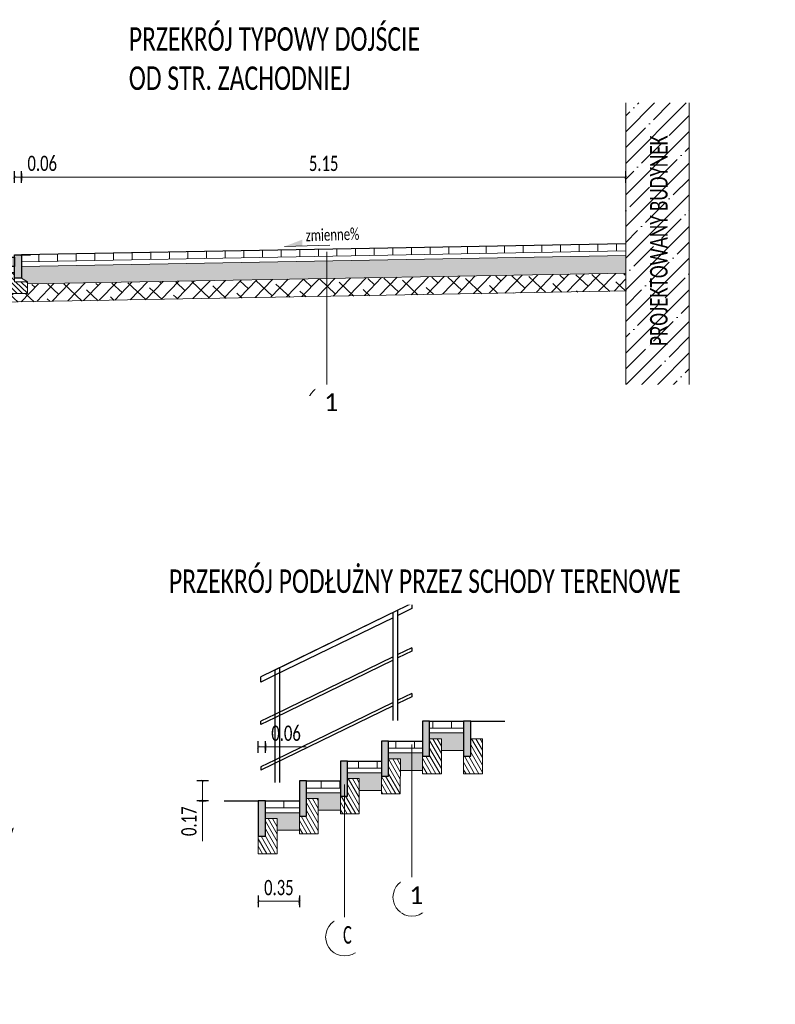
# Model space of a CAD drawing. Header units: metres. Extents: x 895653 to 4651324, y -577725 to 5338768.
# Tile 5 of 5: x 4651311.39 to 4651317.83, y 5338758.58 to 5338766.96. Entities that reach past the tile are written whole.
import ezdxf
from ezdxf.lldxf.tags import DXFTag

# ---------------------------------------------------------------- set-up
doc = ezdxf.new("R2010")
doc.units = ezdxf.units.M
for name, color, linetype, lineweight in [('!0016_GM_DR_WYMIARY', 7, 'Continuous', 30), ('!009_GM_DR_OBRZEŻA', 7, 'Continuous', 15), ('00_DR_WYMIAR', 101, 'Continuous', 15), ('00_DR_WYPEŁNIENIA_INNE', 151, 'Continuous', 5), ('C-DROGI-PRZEKROJE', 7, 'Continuous', 13), ('D_wymiar', 101, 'Continuous', 30), ('Warstwa 1', 7, 'Continuous', 0)]:
    doc.layers.add(name, color=color, linetype=linetype, lineweight=lineweight)
doc.layers.add('00_GM_DR_PRZEKROJE_RYS', color=7, linetype='Continuous')
doc.styles.add('D50_OPISY_DROGI', font='calibril.ttf', dxfattribs={"width": 0.7, "height": 0.13})
tags = doc.linetypes.add('DASH', pattern=[15, 10, -5]).pattern_tags.tags
tags[6:7] = [DXFTag(74, 4), DXFTag(75, 0), DXFTag(340, '0'), DXFTag(46, 0.0), DXFTag(50, 0.0), DXFTag(44, 0.0), DXFTag(45, 0.0)]
tags[4:5] = [DXFTag(74, 4), DXFTag(75, 0), DXFTag(340, '0'), DXFTag(46, 0.0), DXFTag(50, 0.0), DXFTag(44, 0.0), DXFTag(45, 0.0)]
doc.dimstyles.new('DROGI_50', dxfattribs={"dimtxt": 0.13, "dimasz": 0.003, "dimexe": 0.05, "dimexo": 0.01, "dimgap": 0.05, "dimtad": 1, "dimzin": 1, "dimdsep": 46, "dimtxsty": 'D50_OPISY_DROGI', "dimblk": 'znak1', "dimcen": 2.5, "dimclrd": 256, "dimclrt": 256, "dimadec": 0, "dimazin": 0, "dimtfac": 1, "dimtmove": 0, "dimatfit": 3, "dimfxl": 0.05, "dimfxlon": 1, "dimlwd": 13, "dimarcsym": 0})

# ---------------------------------------------------------------- blocks, each defined once
blk = doc.blocks.new('obrzezezkor')
at = {"layer": '!0016_GM_DR_WYMIARY', "linetype": 'Continuous', "lineweight": 30, "transparency": 33554528}
h = blk.add_hatch(color=252, dxfattribs=at)
h.dxf.hatch_style = 1
h.paths.add_polyline_path([(0, -0.1900000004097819), (0.05999999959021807, -0.1900000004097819), (0.05999999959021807, 0.009999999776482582), (0.009999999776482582, 0.009999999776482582), (0, 0)])
h = blk.add_hatch(color=252, dxfattribs=at)
h.dxf.hatch_style = 1
h.paths.add_polyline_path([(0.05999999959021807, -0.08999999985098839), (0.05999999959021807, -0.009999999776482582), (0.08999999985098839, -0.009999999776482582, 0.3157894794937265), (0.2799999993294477, -0.009999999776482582), (0.3099999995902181, -0.009999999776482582), (0.3099999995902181, -0.08999999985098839)])
at = {"layer": '!0016_GM_DR_WYMIARY', "linetype": 'Continuous', "lineweight": 18, "transparency": 33554687}
h = blk.add_hatch(dxfattribs=at)
h.set_pattern_fill('ANSI31', color=256, scale=0.01)
h.set_pattern_definition([(45, (-0.04999999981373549, -0.3200000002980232), (-0.02245064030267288, 0.02245064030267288), [])])
h.paths.add_polyline_path([(0.3099999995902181, -0.1399999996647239), (0.3099999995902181, -0.3200000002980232), (-0.04999999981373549, -0.3200000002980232), (-0.04999999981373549, -0.2200000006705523), (0.05999999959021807, -0.2200000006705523), (0.05999999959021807, -0.1900000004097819), (0.05999999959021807, -0.1399999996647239)])
at = {"layer": '!0016_GM_DR_WYMIARY', "linetype": 'Continuous', "lineweight": 30}
blk.add_line((0.05999999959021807, -0.08999999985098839), (0.3099999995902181, -0.08999999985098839), dxfattribs=at)
blk.add_lwpolyline([(0.08999999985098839, -0.009999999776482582), (0.05999999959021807, -0.009999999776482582), (0.05999999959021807, -0.08999999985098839), (0.3099999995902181, -0.08999999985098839), (0.3099999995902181, -0.009999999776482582), (0.2799999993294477, -0.009999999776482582)], dxfattribs=at)
blk.add_arc((0.1849999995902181, 0.1254166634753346), 0.1654166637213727, 234.9488626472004, 305.0511373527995, dxfattribs=at)
at = {"layer": '!009_GM_DR_OBRZEŻA', "linetype": 'Continuous', "lineweight": 18}
for p, q in [((0.05999999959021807, -0.09000000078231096), (0.159999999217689, -0.09000000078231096)), ((0.05999999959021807, -0.1399999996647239), (0.3099999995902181, -0.1399999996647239)), ((0.3099999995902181, -0.08999999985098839), (0.3099999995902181, -0.3200000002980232)), ((-0.04999999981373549, -0.2200000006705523), (0, -0.1900000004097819)), ((-0.04999999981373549, -0.2200000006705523), (-0.04999999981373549, -0.3200000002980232)), ((-0.04999999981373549, -0.2200000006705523), (0.05999999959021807, -0.2200000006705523)), ((0.05999999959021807, -0.1900000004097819), (0.05999999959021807, -0.2200000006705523)), ((-0.04999999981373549, -0.3200000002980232), (0.3099999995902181, -0.3200000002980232))]:
    blk.add_line(p, q, dxfattribs=at)
at = {"layer": '!009_GM_DR_OBRZEŻA', "linetype": 'Continuous', "lineweight": 30}
blk.add_lwpolyline([(0, -0.1900000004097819), (0.05999999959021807, -0.1900000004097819), (0.05999999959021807, 0.009999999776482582), (0.009999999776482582, 0.009999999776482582), (0, 0)], close=True, dxfattribs=at)
blk = doc.blocks.new('znak1')
at = {"layer": 'D_wymiar', "color": 7, "const_width": 1, "flags": 128}
blk.add_lwpolyline([(3.535533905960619, 3.535533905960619), (-3.535533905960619, -3.535533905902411)], dxfattribs=at)
at = {"layer": 'D_wymiar', "color": 7, "flags": 128}
blk.add_lwpolyline([(0, -9.999999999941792), (0, 10)], dxfattribs=at)
blk = doc.blocks.new('*D61')
at = {"layer": '!0016_GM_DR_WYMIARY', "color": 0, "linetype": 'Continuous', "lineweight": -2}
for p, q in [((4651311.404615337, 5338765.573282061), (4651311.404615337, 5338765.673282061)), ((4651316.554615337, 5338765.573282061), (4651316.554615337, 5338765.673282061))]:
    blk.add_line(p, q, dxfattribs=at)
at = {"layer": '!0016_GM_DR_WYMIARY', "linetype": 'Continuous', "lineweight": 13}
blk.add_line((4651311.407615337, 5338765.623282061), (4651316.551615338, 5338765.623282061), dxfattribs=at)
at = {"layer": '!0016_GM_DR_WYMIARY', "linetype": 'Continuous', "lineweight": 13, "xscale": 0.003, "yscale": 0.003, "zscale": 0.003, "rotation": 180}
blk.add_blockref('znak1', (4651311.404615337, 5338765.623282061), dxfattribs=at)
at = {"layer": '!0016_GM_DR_WYMIARY', "linetype": 'Continuous', "lineweight": 13, "xscale": 0.003, "yscale": 0.003, "zscale": 0.003}
blk.add_blockref('znak1', (4651316.554615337, 5338765.623282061), dxfattribs=at)
at = {"layer": '!0016_GM_DR_WYMIARY', "linetype": 'Continuous', "lineweight": 18, "insert": (4651313.979615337, 5338765.73923206), "char_height": 0.13, "attachment_point": 5, "style": 'D50_OPISY_DROGI'}
blk.add_mtext('5.15', dxfattribs=at)
blk = doc.blocks.new('*D62')
at = {"layer": '!0016_GM_DR_WYMIARY', "color": 0, "linetype": 'Continuous', "lineweight": -2}
for p, q in [((4651311.344615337, 5338765.573282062), (4651311.344615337, 5338765.673282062)), ((4651311.404615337, 5338765.573282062), (4651311.404615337, 5338765.673282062))]:
    blk.add_line(p, q, dxfattribs=at)
at = {"layer": '!0016_GM_DR_WYMIARY', "linetype": 'Continuous', "lineweight": 13}
for p, q in [((4651311.341615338, 5338765.623282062), (4651311.338615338, 5338765.623282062)), ((4651311.344615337, 5338765.623282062), (4651311.404615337, 5338765.623282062)), ((4651311.407615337, 5338765.623282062), (4651311.751695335, 5338765.623282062))]:
    blk.add_line(p, q, dxfattribs=at)
at = {"layer": '!0016_GM_DR_WYMIARY', "linetype": 'Continuous', "lineweight": 13, "xscale": 0.003, "yscale": 0.003, "zscale": 0.003}
blk.add_blockref('znak1', (4651311.344615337, 5338765.623282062), dxfattribs=at)
at = {"layer": '!0016_GM_DR_WYMIARY', "linetype": 'Continuous', "lineweight": 13, "xscale": 0.003, "yscale": 0.003, "zscale": 0.003, "rotation": 180}
blk.add_blockref('znak1', (4651311.404615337, 5338765.623282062), dxfattribs=at)
at = {"layer": '!0016_GM_DR_WYMIARY', "linetype": 'Continuous', "lineweight": 18, "insert": (4651311.581155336, 5338765.739682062), "char_height": 0.13, "attachment_point": 5, "style": 'D50_OPISY_DROGI'}
blk.add_mtext('0.06', dxfattribs=at)
blk = doc.blocks.new('*D72')
at = {"layer": '!0016_GM_DR_WYMIARY', "color": 0, "linetype": 'Continuous', "lineweight": -2}
for p, q in [((4651315.351705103, 5338759.504263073), (4651315.351705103, 5338759.404263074)), ((4651315.701705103, 5338759.504263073), (4651315.701705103, 5338759.404263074))]:
    blk.add_line(p, q, dxfattribs=at)
at = {"layer": '!0016_GM_DR_WYMIARY', "linetype": 'Continuous', "lineweight": 13}
blk.add_line((4651315.698705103, 5338759.454263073), (4651315.354705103, 5338759.454263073), dxfattribs=at)
at = {"layer": '!0016_GM_DR_WYMIARY', "linetype": 'Continuous', "lineweight": 13, "xscale": 0.003, "yscale": 0.003, "zscale": 0.003, "rotation": 180}
blk.add_blockref('znak1', (4651315.351705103, 5338759.454263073), dxfattribs=at)
at = {"layer": '!0016_GM_DR_WYMIARY', "linetype": 'Continuous', "lineweight": 13, "xscale": 0.003, "yscale": 0.003, "zscale": 0.003}
blk.add_blockref('znak1', (4651315.701705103, 5338759.454263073), dxfattribs=at)
at = {"layer": '!0016_GM_DR_WYMIARY', "linetype": 'Continuous', "lineweight": 18, "insert": (4651315.526705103, 5338759.570663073), "char_height": 0.13, "attachment_point": 5, "style": 'D50_OPISY_DROGI'}
blk.add_mtext('0.35', dxfattribs=at)
blk = doc.blocks.new('*D73')
at = {"layer": '!0016_GM_DR_WYMIARY', "color": 0, "linetype": 'Continuous', "lineweight": -2}
for p, q in [((4651314.927317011, 5338760.479395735), (4651314.827317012, 5338760.479395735)), ((4651314.927317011, 5338760.309395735), (4651314.827317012, 5338760.309395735))]:
    blk.add_line(p, q, dxfattribs=at)
at = {"layer": '!0016_GM_DR_WYMIARY', "linetype": 'Continuous', "lineweight": 13}
for p, q in [((4651314.877317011, 5338760.476395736), (4651314.877317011, 5338760.312395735)), ((4651314.877317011, 5338760.309395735), (4651314.877317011, 5338759.966085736))]:
    blk.add_line(p, q, dxfattribs=at)
at = {"layer": '!0016_GM_DR_WYMIARY', "linetype": 'Continuous', "lineweight": 13, "xscale": 0.003, "yscale": 0.003, "zscale": 0.003}
for p, rotation in [((4651314.877317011, 5338760.479395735), 90), ((4651314.877317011, 5338760.309395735), 270)]:
    blk.add_blockref('znak1', p, dxfattribs=dict(at, rotation=rotation))
at = {"layer": '!0016_GM_DR_WYMIARY', "linetype": 'Continuous', "lineweight": 18, "insert": (4651314.760917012, 5338760.136240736), "char_height": 0.13, "attachment_point": 5, "rotation": 90, "style": 'D50_OPISY_DROGI'}
blk.add_mtext('0.17', dxfattribs=at)
blk = doc.blocks.new('*D74')
at = {"layer": '!0016_GM_DR_WYMIARY', "color": 0, "linetype": 'Continuous', "lineweight": -2}
for p, q in [((4651315.351705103, 5338760.719008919), (4651315.351705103, 5338760.819008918)), ((4651315.411705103, 5338760.719008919), (4651315.411705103, 5338760.819008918))]:
    blk.add_line(p, q, dxfattribs=at)
at = {"layer": '!0016_GM_DR_WYMIARY', "linetype": 'Continuous', "lineweight": 13}
for p, q in [((4651315.348705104, 5338760.769008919), (4651315.345705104, 5338760.769008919)), ((4651315.351705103, 5338760.769008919), (4651315.411705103, 5338760.769008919)), ((4651315.414705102, 5338760.769008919), (4651315.758785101, 5338760.769008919))]:
    blk.add_line(p, q, dxfattribs=at)
at = {"layer": '!0016_GM_DR_WYMIARY', "linetype": 'Continuous', "lineweight": 13, "xscale": 0.003, "yscale": 0.003, "zscale": 0.003}
blk.add_blockref('znak1', (4651315.351705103, 5338760.769008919), dxfattribs=at)
at = {"layer": '!0016_GM_DR_WYMIARY', "linetype": 'Continuous', "lineweight": 13, "xscale": 0.003, "yscale": 0.003, "zscale": 0.003, "rotation": 180}
blk.add_blockref('znak1', (4651315.411705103, 5338760.769008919), dxfattribs=at)
at = {"layer": '!0016_GM_DR_WYMIARY', "linetype": 'Continuous', "lineweight": 18, "insert": (4651315.588245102, 5338760.885408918), "char_height": 0.13, "attachment_point": 5, "style": 'D50_OPISY_DROGI'}
blk.add_mtext('0.06', dxfattribs=at)

msp = doc.modelspace()

# ---------------------------------------------------------------- hatches: boundary and pattern name
at = {"layer": '!0016_GM_DR_WYMIARY', "linetype": 'Continuous', "lineweight": 15, "transparency": 33554648}
h = msp.add_hatch(dxfattribs=at)
h.set_pattern_fill('ANSI35', color=252, scale=0.03)
h.set_pattern_definition([(45, (4651316.554615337, 5338763.854617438), (-0.1347038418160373, 0.1347038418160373), []), (45, (4651316.689319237, 5338763.854617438), (-0.1347038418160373, 0.1347038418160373), [0.238125, -0.04762499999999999, 0, -0.04762499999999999])])
h.paths.add_polyline_path([(4651316.554615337, 5338764.654552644), (4651316.554615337, 5338763.854617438), (4651317.094615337, 5338763.854617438), (4651317.094615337, 5338766.254617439), (4651316.554615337, 5338766.254617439)])
at = {"layer": '!0016_GM_DR_WYMIARY', "linetype": 'Continuous', "lineweight": 18, "transparency": 33554528}
h = msp.add_hatch(dxfattribs=at)
h.set_pattern_fill('ANSI31', color=252, scale=0.05, angle=45)
h.set_pattern_definition([(90, (4651311.394615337, 5338764.901907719), (-0.15875, 9.720633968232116e-18), [])])
h.paths.add_polyline_path([(4651311.394615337, 5338764.961917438), (4651311.482470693, 5338764.961917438), (4651311.482445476, 5338764.963318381), (4651316.554615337, 5338765.054617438), (4651316.554615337, 5338764.99460772), (4651311.404615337, 5338764.901907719), (4651311.404615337, 5338764.951917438)])
at = {"layer": '!0016_GM_DR_WYMIARY', "linetype": 'Continuous', "lineweight": 18, "transparency": 33554595}
h = msp.add_hatch(color=252, dxfattribs=at)
h.dxf.hatch_style = 1
h.paths.add_polyline_path([(4651314.822753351, 5338760.689395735), (4651314.882753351, 5338760.689395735), (4651314.882753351, 5338760.989395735), (4651314.822753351, 5338760.989395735)])
h.paths.add_polyline_path([(4651314.472753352, 5338760.519395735), (4651314.532753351, 5338760.519395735), (4651314.532753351, 5338760.819395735), (4651314.472753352, 5338760.819395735)])
h.paths.add_polyline_path([(4651313.772753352, 5338760.179395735), (4651313.832753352, 5338760.179395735), (4651313.832753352, 5338760.479395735), (4651313.772753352, 5338760.479395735)])
h.paths.add_polyline_path([(4651313.422753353, 5338760.009395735), (4651313.482753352, 5338760.009395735), (4651313.482753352, 5338760.309395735), (4651313.422753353, 5338760.309395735)])
h.paths.add_polyline_path([(4651315.172753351, 5338760.689395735), (4651315.23275335, 5338760.689395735), (4651315.23275335, 5338760.989395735), (4651315.172753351, 5338760.989395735)])
h.paths.add_polyline_path([(4651314.122753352, 5338760.349395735), (4651314.182753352, 5338760.349395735), (4651314.182753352, 5338760.649395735), (4651314.122753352, 5338760.649395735)])
at = {"layer": '!0016_GM_DR_WYMIARY', "linetype": 'Continuous', "lineweight": 18, "transparency": 33554528}
h = msp.add_hatch(dxfattribs=at)
h.set_pattern_fill('ANSI31', color=252, scale=0.05, angle=45)
h.set_pattern_definition([(90, (4651313.482753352, 5338760.249395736), (-0.15875, 9.720633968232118e-18), [])])
h.paths.add_polyline_path([(4651314.532753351, 5338760.759395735), (4651314.532753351, 5338760.819395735), (4651314.822753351, 5338760.819395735), (4651314.822753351, 5338760.759395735)])
h.paths.add_polyline_path([(4651314.882753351, 5338760.929395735), (4651314.882753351, 5338760.989395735), (4651315.172753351, 5338760.989395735), (4651315.172753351, 5338760.929395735)])
h.paths.add_polyline_path([(4651314.182753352, 5338760.589395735), (4651314.182753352, 5338760.649395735), (4651314.472753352, 5338760.649395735), (4651314.472753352, 5338760.589395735)])
h.paths.add_polyline_path([(4651313.832753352, 5338760.419395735), (4651313.832753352, 5338760.479395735), (4651314.122753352, 5338760.479395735), (4651314.122753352, 5338760.419395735)])
h.paths.add_polyline_path([(4651313.482753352, 5338760.249395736), (4651313.482753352, 5338760.309395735), (4651313.772753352, 5338760.309395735), (4651313.772753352, 5338760.249395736)])
at = {"layer": '!0016_GM_DR_WYMIARY', "linetype": 'Continuous', "lineweight": 18, "transparency": 33554554}
h = msp.add_hatch(dxfattribs=at)
h.set_pattern_fill('ANSI31', color=252, scale=0.01, angle=75.00000000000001)
h.set_pattern_definition([(120, (4651313.422753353, 5338759.859395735), (-0.02749630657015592, -0.01587500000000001), [])])
h.paths.add_polyline_path([(4651314.822753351, 5338760.539395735), (4651314.822753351, 5338760.689395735), (4651314.882753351, 5338760.689395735), (4651314.882753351, 5338760.839395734), (4651314.983367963, 5338760.839395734), (4651314.982753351, 5338760.539395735)])
h.paths.add_polyline_path([(4651314.472753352, 5338760.369395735), (4651314.472753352, 5338760.519395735), (4651314.532753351, 5338760.519395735), (4651314.532753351, 5338760.669395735), (4651314.633367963, 5338760.669395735), (4651314.632753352, 5338760.369395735)])
h.paths.add_polyline_path([(4651314.122753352, 5338760.199395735), (4651314.122753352, 5338760.349395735), (4651314.182753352, 5338760.349395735), (4651314.182753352, 5338760.499395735), (4651314.283367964, 5338760.499395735), (4651314.282753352, 5338760.199395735)])
h.paths.add_polyline_path([(4651313.772753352, 5338760.029395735), (4651313.772753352, 5338760.179395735), (4651313.832753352, 5338760.179395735), (4651313.832753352, 5338760.329395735), (4651313.933367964, 5338760.329395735), (4651313.932753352, 5338760.029395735)])
h.paths.add_polyline_path([(4651315.172753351, 5338760.539395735), (4651315.172753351, 5338760.689395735), (4651315.23275335, 5338760.689395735), (4651315.23275335, 5338760.839395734), (4651315.333367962, 5338760.839395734), (4651315.332753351, 5338760.539395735)])
h.paths.add_polyline_path([(4651313.422753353, 5338759.859395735), (4651313.422753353, 5338760.009395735), (4651313.482753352, 5338760.009395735), (4651313.482753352, 5338760.159395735), (4651313.583367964, 5338760.159395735), (4651313.582753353, 5338759.859395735)])
at = {"layer": '00_DR_WYPEŁNIENIA_INNE'}
h = msp.add_hatch(dxfattribs=at)
h.set_pattern_fill('GRAVEL', color=8, scale=0.005, angle=180)
h.set_pattern_definition([(408.0127875, (4651311.313175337, 5338764.585776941), (1.01600000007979, 1.142999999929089), [0.017086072, -1.69152418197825]), (364.969741, (4651311.324605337, 5338764.598476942), (-1.523999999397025, -0.127000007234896), [0.029320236, -2.9027024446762]), (312.5104471, (4651311.353815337, 5338764.601016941), (-1.270000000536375, 1.396999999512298), [0.020674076, -2.046736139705]), (447.273689, (4651311.403345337, 5338764.632766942), (-0.1270000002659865, -2.539999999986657), [0.026700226, -2.6433218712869]), (472.8336541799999, (4651311.404615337, 5338764.659436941), (0.6350000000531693, -1.523999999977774), [0.026181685, -2.5919903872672]), (537.273689, (4651311.394455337, 5338764.683566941), (2.539999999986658, -0.1270000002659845), [0.026700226, -2.6433218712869]), (217.69424047, (4651311.367785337, 5338764.684836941), (1.650999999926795, 1.270000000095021), [0.035309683, -3.49565576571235]), (252.25532837, (4651311.339845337, 5338764.663246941), (-0.8890000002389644, -2.793999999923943), [0.033335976, -3.30026283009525]), (301.4295656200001, (4651311.329685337, 5338764.631496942), (1.016000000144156, -1.650999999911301), [0.02679065, -2.6522772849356]), (355.2363583, (4651311.343655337, 5338764.608636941), (-1.396999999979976, 0.1270000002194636), [0.030585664, -1.4986968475]), (402.3974378, (4651311.374135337, 5338764.606096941), (1.523999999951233, 1.397000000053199), [0.03955389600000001, -3.91583862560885]), (318.81407483, (4651311.277615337, 5338764.634036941), (0.8889999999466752, -0.7620000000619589), [0.013500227, -1.3365282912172]), (351.4692344, (4651311.287775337, 5338764.625146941), (-1.651000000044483, 0.2539999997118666), [0.025684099, -2.542731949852]), (404.9999999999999, (4651311.313175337, 5338764.621336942), (1.776356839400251e-17, 0.1270000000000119), [0.017960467, -0.1616446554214]), (383.19859051, (4651311.322065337, 5338764.606096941), (-0.6350000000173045, -0.2539999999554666), [0.009672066, -0.9575311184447]), (471.80140949, (4651311.330955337, 5338764.609906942), (0.1270000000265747, -0.3809999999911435), [0.013678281, -0.6702376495]), (210.96375653, (4651311.325875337, 5338764.622606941), (-0.3810000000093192, -0.2539999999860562), [0.022215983, -0.7183149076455]), (341.56505118, (4651311.306825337, 5338764.611176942), (-0.2540000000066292, 0.1269999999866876), [0.016064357, -0.3855449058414]), (196.389540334, (4651311.404615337, 5338764.609906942), (-1.270000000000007, -0.3810000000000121), [0.0225044, -2.22794133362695]), (250.34617594, (4651311.383025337, 5338764.603556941), (0.5080000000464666, 1.39699999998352), [0.018879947, -1.86911078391]), (473.19859051, (4651311.306825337, 5338764.585776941), (0.2539999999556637, -0.6350000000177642), [0.019344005, -0.9478591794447]), (523.6104596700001, (4651311.299205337, 5338764.603556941), (1.270000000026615, -0.3809999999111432), [0.0225044, -2.227941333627]), (519.44395478, (4651311.404615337, 5338764.688646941), (0.6349999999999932, -0.2540000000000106), [0.02170176, -1.0633867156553]), (474.7751406, (4651311.384295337, 5338764.696266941), (0.6350000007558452, -1.396999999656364), [0.018183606, -1.800179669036]), (246.80140949, (4651311.305555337, 5338764.712776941), (-0.2539999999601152, -0.6350000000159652), [0.019344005, -0.9478591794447]), (197.35402464, (4651311.297935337, 5338764.694996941), (1.650999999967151, 0.5080000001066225), [0.021289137, -2.10761879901]), (249.44395478, (4651311.367785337, 5338764.712776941), (0.254000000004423, 0.6349999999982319), [0.01085088, -1.0742375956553]), (281.309932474, (4651311.313175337, 5338764.712776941), (0.12700000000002, -0.5080000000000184), [0.00647573, -0.6410997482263]), (345.963756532, (4651311.314445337, 5338764.706426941), (-0.3809999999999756, 0.1269999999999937), [0.026181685, -0.49745272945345]), (366.00900596, (4651311.339845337, 5338764.700076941), (-1.269999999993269, -0.1270000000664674), [0.02426335, -2.40206824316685]), (483.69006753, (4651311.325875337, 5338764.634036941), (0.1270000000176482, -0.2539999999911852), [0.018316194, -0.439588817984]), (533.15722659, (4651311.315715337, 5338764.649276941), (-2.159000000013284, 0.2539999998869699), [0.031977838, -3.16580045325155]), (240.9453959, (4651311.283965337, 5338764.653086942), (0.5080000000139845, 0.8889999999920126), [0.013075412, -1.2944696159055]), (270, (4651311.277615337, 5338764.641656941), (0.127, -0.127), [0.00762, -0.11938]), (300.25643716, (4651311.342385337, 5338764.696266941), (-0.5079999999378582, 0.8890000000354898), [0.017643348, -1.74669703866]), (228.0127875, (4651311.351275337, 5338764.681026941), (-1.016000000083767, -1.14299999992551), [0.034172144, -1.67443810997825]), (180, (4651311.328415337, 5338764.655626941), (-0.127, -0.127), [0.03302, -0.09398]), (505.3048465, (4651311.295395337, 5338764.655626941), (-1.270000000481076, 0.8889999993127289), [0.020080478, -1.987965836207]), (434.0546041, (4651311.278885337, 5338764.667056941), (0.1269999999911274, 0.5080000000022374), [0.018491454, -0.9060825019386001]), (387.64597536, (4651311.283965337, 5338764.684836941), (2.413000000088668, 1.269999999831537), [0.030107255, -2.9806232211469]), (355.42607874, (4651311.310635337, 5338764.698806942), (1.650999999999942, -0.1269999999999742), [0.03185147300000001, -3.153292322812])])
h.paths.add_polyline_path([(4651311.454615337, 5338764.731917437), (4651311.404615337, 5338764.761917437), (4651311.404615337, 5338764.861901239), (4651316.554615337, 5338764.954601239), (4651316.554615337, 5338764.804576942), (4651311.454615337, 5338764.712776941)])
h = msp.add_hatch(dxfattribs=at)
h.set_pattern_fill('ANSI38', color=8, scale=0.02999999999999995, angle=1.718701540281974)
h.set_pattern_definition([(46.71870154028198, (9256881.455527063, 10624248.02645321), (-0.06934167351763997, 0.06530156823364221), []), (136.718701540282, (9256881.455527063, 10624248.02645321), (-0.2039849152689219, 0.0612614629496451), [0.238125, -0.142875])])
h.paths.add_polyline_path([(4651311.094615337, 5338764.556272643), (4651316.554615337, 5338764.654552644), (4651316.554615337, 5338764.804576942), (4651311.454615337, 5338764.712776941), (4651311.454615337, 5338764.631917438), (4651311.094615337, 5338764.631917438)])
h = msp.add_hatch(dxfattribs=at)
h.set_pattern_fill('GRAVEL', color=8, scale=0.005, angle=180)
h.set_pattern_definition([(48.01278749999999, (4651313.391313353, 5338759.932395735), (1.01600000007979, 1.142999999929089), [0.017086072, -1.69152418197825]), (4.969741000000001, (4651313.402743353, 5338759.945095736), (-1.523999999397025, -0.127000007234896), [0.029320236, -2.9027024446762]), (312.5104471, (4651313.431953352, 5338759.947635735), (-1.270000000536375, 1.396999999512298), [0.020674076, -2.046736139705]), (87.27368899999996, (4651313.481483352, 5338759.979385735), (-0.1270000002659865, -2.539999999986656), [0.02670022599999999, -2.643321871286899]), (112.83365418, (4651313.482753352, 5338760.006055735), (0.6350000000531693, -1.523999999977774), [0.026181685, -2.5919903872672]), (177.273689, (4651313.472593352, 5338760.030185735), (2.539999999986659, -0.1270000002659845), [0.026700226, -2.6433218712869]), (217.69424047, (4651313.445923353, 5338760.031455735), (1.650999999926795, 1.270000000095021), [0.035309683, -3.49565576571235]), (252.25532837, (4651313.417983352, 5338760.009865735), (-0.8890000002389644, -2.793999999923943), [0.033335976, -3.30026283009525]), (301.4295656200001, (4651313.407823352, 5338759.978115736), (1.016000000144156, -1.650999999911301), [0.02679065, -2.6522772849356]), (355.2363583, (4651313.421793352, 5338759.955255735), (-1.396999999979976, 0.1270000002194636), [0.030585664, -1.4986968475]), (42.39743779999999, (4651313.452273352, 5338759.952715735), (1.523999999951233, 1.397000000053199), [0.039553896, -3.91583862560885]), (318.81407483, (4651313.355753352, 5338759.980655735), (0.8889999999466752, -0.7620000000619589), [0.013500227, -1.3365282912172]), (351.4692344, (4651313.365913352, 5338759.971765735), (-1.651000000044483, 0.2539999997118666), [0.025684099, -2.542731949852]), (44.99999999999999, (4651313.391313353, 5338759.967955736), (1.776356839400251e-17, 0.1270000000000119), [0.017960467, -0.1616446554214]), (23.19859051, (4651313.400203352, 5338759.952715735), (-0.6350000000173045, -0.2539999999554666), [0.009672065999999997, -0.9575311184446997]), (111.80140949, (4651313.409093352, 5338759.956525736), (0.1270000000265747, -0.3809999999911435), [0.013678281, -0.6702376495]), (210.96375653, (4651313.404013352, 5338759.969225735), (-0.3810000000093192, -0.2539999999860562), [0.022215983, -0.7183149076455]), (341.56505118, (4651313.384963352, 5338759.957795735), (-0.2540000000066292, 0.1269999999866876), [0.016064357, -0.3855449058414]), (196.389540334, (4651313.482753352, 5338759.956525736), (-1.270000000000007, -0.3810000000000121), [0.0225044, -2.22794133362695]), (250.34617594, (4651313.461163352, 5338759.950175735), (0.5080000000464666, 1.39699999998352), [0.018879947, -1.86911078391]), (113.19859051, (4651313.384963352, 5338759.932395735), (0.2539999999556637, -0.6350000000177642), [0.019344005, -0.9478591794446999]), (163.61045967, (4651313.377343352, 5338759.950175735), (1.270000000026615, -0.3809999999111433), [0.0225044, -2.227941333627]), (159.44395478, (4651313.482753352, 5338760.035265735), (0.6349999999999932, -0.2540000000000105), [0.02170176, -1.0633867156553]), (114.7751406, (4651313.462433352, 5338760.042885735), (0.6350000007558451, -1.396999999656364), [0.018183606, -1.800179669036]), (246.80140949, (4651313.383693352, 5338760.059395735), (-0.2539999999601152, -0.6350000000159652), [0.019344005, -0.9478591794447]), (197.35402464, (4651313.376073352, 5338760.041615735), (1.65099999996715, 0.5080000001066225), [0.021289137, -2.107618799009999]), (249.44395478, (4651313.445923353, 5338760.059395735), (0.254000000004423, 0.6349999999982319), [0.01085088, -1.0742375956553]), (281.309932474, (4651313.391313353, 5338760.059395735), (0.12700000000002, -0.5080000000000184), [0.00647573, -0.6410997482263]), (345.963756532, (4651313.392583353, 5338760.053045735), (-0.3809999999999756, 0.1269999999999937), [0.026181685, -0.49745272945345]), (6.009005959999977, (4651313.417983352, 5338760.046695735), (-1.269999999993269, -0.1270000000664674), [0.02426335, -2.40206824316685]), (123.69006753, (4651313.404013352, 5338759.980655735), (0.1270000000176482, -0.2539999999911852), [0.018316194, -0.439588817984]), (173.15722659, (4651313.393853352, 5338759.995895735), (-2.159000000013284, 0.2539999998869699), [0.03197783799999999, -3.16580045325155]), (240.9453958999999, (4651313.362103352, 5338759.999705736), (0.5080000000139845, 0.8889999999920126), [0.013075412, -1.2944696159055]), (270, (4651313.355753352, 5338759.988275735), (0.127, -0.127), [0.00762, -0.11938]), (300.25643716, (4651313.420523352, 5338760.042885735), (-0.5079999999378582, 0.8890000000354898), [0.017643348, -1.74669703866]), (228.0127875, (4651313.429413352, 5338760.027645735), (-1.016000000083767, -1.14299999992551), [0.034172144, -1.67443810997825]), (180, (4651313.406553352, 5338760.002245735), (-0.127, -0.127), [0.03302, -0.09398]), (145.3048465, (4651313.373533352, 5338760.002245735), (-1.270000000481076, 0.8889999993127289), [0.020080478, -1.987965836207]), (74.0546041, (4651313.357023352, 5338760.013675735), (0.1269999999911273, 0.5080000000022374), [0.018491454, -0.9060825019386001]), (27.64597536, (4651313.362103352, 5338760.031455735), (2.413000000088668, 1.269999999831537), [0.030107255, -2.9806232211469]), (355.42607874, (4651313.388773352, 5338760.045425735), (1.650999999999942, -0.1269999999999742), [0.03185147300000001, -3.153292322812])])
h.paths.add_polyline_path([(4651314.532753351, 5338760.669395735), (4651314.532753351, 5338760.719395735), (4651314.822753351, 5338760.719395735), (4651314.822753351, 5338760.689395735), (4651314.822753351, 5338760.569395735), (4651314.633163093, 5338760.569395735), (4651314.633367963, 5338760.669395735)])
h.paths.add_polyline_path([(4651314.882753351, 5338760.839395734), (4651314.882753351, 5338760.889395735), (4651315.172753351, 5338760.889395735), (4651315.172753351, 5338760.739395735), (4651314.983163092, 5338760.739395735), (4651314.983367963, 5338760.839395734)])
h.paths.add_polyline_path([(4651314.182753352, 5338760.499395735), (4651314.182753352, 5338760.549395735), (4651314.472753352, 5338760.549395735), (4651314.472753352, 5338760.519395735), (4651314.472753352, 5338760.399395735), (4651314.283163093, 5338760.399395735), (4651314.283367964, 5338760.499395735)])
h.paths.add_polyline_path([(4651313.482753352, 5338760.159395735), (4651313.482753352, 5338760.209395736), (4651313.772753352, 5338760.209395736), (4651313.772753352, 5338760.179395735), (4651313.772753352, 5338760.059395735), (4651313.583163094, 5338760.059395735), (4651313.583367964, 5338760.159395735)])
h.paths.add_polyline_path([(4651313.832753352, 5338760.329395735), (4651313.832753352, 5338760.379395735), (4651314.122753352, 5338760.379395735), (4651314.122753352, 5338760.349395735), (4651314.122753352, 5338760.229395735), (4651313.933163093, 5338760.229395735), (4651313.933367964, 5338760.329395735)])

# ---------------------------------------------------------------- linework, layer by layer
at = {"layer": '!0016_GM_DR_WYMIARY', "linetype": 'DASH', "lineweight": 18, "ltscale": 0.03}
for p, q in [((4651316.554615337, 5338766.254617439), (4651316.554615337, 5338763.854617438)), ((4651317.094615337, 5338766.254617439), (4651317.094615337, 5338763.854617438))]:
    msp.add_line(p, q, dxfattribs=at)
at = {"layer": '!0016_GM_DR_WYMIARY', "linetype": 'Continuous', "lineweight": 30}
for p, q in [((4651316.554615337, 5338765.054617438), (4651311.404615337, 5338764.961917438)), ((4651311.394615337, 5338764.961917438), (4651311.482470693, 5338764.961917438)), ((4651314.882753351, 5338760.989395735), (4651315.172753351, 5338760.989395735)), ((4651315.23275335, 5338760.989395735), (4651315.52275335, 5338760.989395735)), ((4651314.532753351, 5338760.819395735), (4651314.822753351, 5338760.819395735)), ((4651314.182753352, 5338760.649395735), (4651314.472753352, 5338760.649395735)), ((4651313.832753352, 5338760.479395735), (4651314.122753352, 5338760.479395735)), ((4651313.132753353, 5338760.309395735), (4651313.422753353, 5338760.309395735)), ((4651313.482753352, 5338760.309395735), (4651313.772753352, 5338760.309395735))]:
    msp.add_line(p, q, dxfattribs=at)
at = {"layer": '!0016_GM_DR_WYMIARY', "color": 251, "linetype": 'Continuous', "lineweight": 20}
for p, q in [((4651316.555695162, 5338764.994627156), (4651311.404615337, 5338764.901907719)), ((4651316.556415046, 5338764.954633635), (4651311.404615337, 5338764.861901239)), ((4651316.559114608, 5338764.804657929), (4651311.454615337, 5338764.712776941)), ((4651316.56181417, 5338764.654682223), (4651311.094615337, 5338764.556272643))]:
    msp.add_line(p, q, dxfattribs=at)
at = {"layer": '!0016_GM_DR_WYMIARY', "linetype": 'Continuous', "lineweight": 18}
for p, q in [((4651314.882753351, 5338760.989395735), (4651315.172753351, 5338760.989395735)), ((4651314.882753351, 5338760.929395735), (4651315.172753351, 5338760.929395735)), ((4651314.882753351, 5338760.889395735), (4651315.172753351, 5338760.889395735)), ((4651314.532753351, 5338760.819395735), (4651314.822753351, 5338760.819395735)), ((4651314.882753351, 5338760.839395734), (4651314.983367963, 5338760.839395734)), ((4651314.982753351, 5338760.539395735), (4651314.983367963, 5338760.839395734)), ((4651315.23275335, 5338760.839395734), (4651315.333367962, 5338760.839395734)), ((4651315.332753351, 5338760.539395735), (4651315.333367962, 5338760.839395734)), ((4651314.532753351, 5338760.759395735), (4651314.822753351, 5338760.759395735)), ((4651314.532753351, 5338760.719395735), (4651314.822753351, 5338760.719395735)), ((4651314.983163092, 5338760.739395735), (4651315.172753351, 5338760.739395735)), ((4651314.182753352, 5338760.649395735), (4651314.472753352, 5338760.649395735)), ((4651314.532753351, 5338760.669395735), (4651314.633367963, 5338760.669395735)), ((4651314.632753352, 5338760.369395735), (4651314.633367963, 5338760.669395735)), ((4651314.822753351, 5338760.689395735), (4651314.822753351, 5338760.539395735)), ((4651315.172753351, 5338760.689395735), (4651315.172753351, 5338760.539395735)), ((4651314.182753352, 5338760.589395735), (4651314.472753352, 5338760.589395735)), ((4651314.182753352, 5338760.549395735), (4651314.472753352, 5338760.549395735)), ((4651314.633163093, 5338760.569395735), (4651314.822753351, 5338760.569395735)), ((4651314.822753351, 5338760.539395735), (4651314.982753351, 5338760.539395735)), ((4651315.172753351, 5338760.539395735), (4651315.332753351, 5338760.539395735)), ((4651313.832753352, 5338760.479395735), (4651314.122753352, 5338760.479395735)), ((4651314.182753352, 5338760.499395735), (4651314.283367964, 5338760.499395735)), ((4651314.282753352, 5338760.199395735), (4651314.283367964, 5338760.499395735)), ((4651314.472753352, 5338760.519395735), (4651314.472753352, 5338760.369395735)), ((4651313.832753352, 5338760.419395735), (4651314.122753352, 5338760.419395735)), ((4651313.832753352, 5338760.379395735), (4651314.122753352, 5338760.379395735)), ((4651314.283163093, 5338760.399395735), (4651314.472753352, 5338760.399395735)), ((4651314.472753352, 5338760.369395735), (4651314.632753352, 5338760.369395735)), ((4651313.832753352, 5338760.329395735), (4651313.933367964, 5338760.329395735)), ((4651313.932753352, 5338760.029395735), (4651313.933367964, 5338760.329395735)), ((4651314.122753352, 5338760.349395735), (4651314.122753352, 5338760.199395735)), ((4651313.482753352, 5338760.249395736), (4651313.772753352, 5338760.249395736)), ((4651313.482753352, 5338760.209395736), (4651313.772753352, 5338760.209395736)), ((4651313.933163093, 5338760.229395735), (4651314.122753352, 5338760.229395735)), ((4651314.122753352, 5338760.199395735), (4651314.282753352, 5338760.199395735)), ((4651313.482753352, 5338760.159395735), (4651313.583367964, 5338760.159395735)), ((4651313.582753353, 5338759.859395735), (4651313.583367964, 5338760.159395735)), ((4651313.772753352, 5338760.179395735), (4651313.772753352, 5338760.029395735)), ((4651313.583163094, 5338760.059395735), (4651313.772753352, 5338760.059395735)), ((4651313.772753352, 5338760.029395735), (4651313.932753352, 5338760.029395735)), ((4651313.422753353, 5338760.009395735), (4651313.422753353, 5338759.859395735)), ((4651313.422753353, 5338759.859395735), (4651313.582753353, 5338759.859395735))]:
    msp.add_line(p, q, dxfattribs=at)
at = {"layer": '!0016_GM_DR_WYMIARY', "linetype": 'Continuous', "lineweight": 30}
for points in [[(4651314.822753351, 5338760.689395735), (4651314.882753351, 5338760.689395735), (4651314.882753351, 5338760.989395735), (4651314.822753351, 5338760.989395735)], [(4651315.172753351, 5338760.689395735), (4651315.23275335, 5338760.689395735), (4651315.23275335, 5338760.989395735), (4651315.172753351, 5338760.989395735)], [(4651314.472753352, 5338760.519395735), (4651314.532753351, 5338760.519395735), (4651314.532753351, 5338760.819395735), (4651314.472753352, 5338760.819395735)], [(4651314.122753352, 5338760.349395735), (4651314.182753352, 5338760.349395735), (4651314.182753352, 5338760.649395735), (4651314.122753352, 5338760.649395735)], [(4651313.772753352, 5338760.179395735), (4651313.832753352, 5338760.179395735), (4651313.832753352, 5338760.479395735), (4651313.772753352, 5338760.479395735)], [(4651313.422753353, 5338760.009395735), (4651313.482753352, 5338760.009395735), (4651313.482753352, 5338760.309395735), (4651313.422753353, 5338760.309395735)]]:
    msp.add_lwpolyline(points, close=True, dxfattribs=at)
at = {"layer": '00_DR_WYMIAR', "color": 7, "linetype": 'Continuous', "lineweight": 13}
for p, q in [((4651314.006359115, 5338764.987638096), (4651314.006359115, 5338763.849898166)), ((4651314.732298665, 5338760.788894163), (4651314.732298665, 5338759.651154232)), ((4651314.15845158, 5338760.449800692), (4651314.15845158, 5338759.312060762))]:
    msp.add_line(p, q, dxfattribs=at)
at = {"layer": '00_GM_DR_PRZEKROJE_RYS', "color": 253, "lineweight": 25}
for p, q in [((4651314.732710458, 5338761.992254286), (4651314.612710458, 5338761.933968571)), ((4651314.732710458, 5338761.992254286), (4651314.732710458, 5338761.94778554)), ((4651314.612710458, 5338761.933968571), (4651313.443664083, 5338761.366146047)), ((4651314.612710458, 5338761.933968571), (4651313.563664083, 5338761.424431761)), ((4651314.572710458, 5338761.870071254), (4651313.563664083, 5338761.379963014)), ((4651314.572710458, 5338760.994781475), (4651314.572710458, 5338761.91454)), ((4651314.732710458, 5338761.94778554), (4651314.612710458, 5338761.889499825)), ((4651314.612710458, 5338760.994781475), (4651314.612710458, 5338761.933968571)), ((4651314.572710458, 5338761.536555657), (4651313.563664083, 5338761.046447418)), ((4651314.732710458, 5338761.614269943), (4651314.612710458, 5338761.555984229)), ((4651314.732710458, 5338761.586476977), (4651314.612710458, 5338761.528191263)), ((4651314.732710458, 5338761.614269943), (4651314.732710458, 5338761.586476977)), ((4651314.572710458, 5338761.508762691), (4651313.563664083, 5338761.018654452)), ((4651313.563664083, 5338761.379963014), (4651313.443664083, 5338761.3216773)), ((4651313.443664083, 5338761.3216773), (4651313.443664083, 5338761.366146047)), ((4651313.563664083, 5338761.424431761), (4651313.563664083, 5338760.465448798)), ((4651313.603664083, 5338761.443860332), (4651313.603664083, 5338760.465448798)), ((4651314.732710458, 5338761.225168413), (4651314.612710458, 5338761.166882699)), ((4651314.732710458, 5338761.197375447), (4651314.612710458, 5338761.139089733)), ((4651314.732710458, 5338761.225168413), (4651314.732710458, 5338761.197375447)), ((4651314.572710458, 5338761.119661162), (4651313.443664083, 5338760.571267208)), ((4651314.572710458, 5338761.147454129), (4651313.563664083, 5338760.657345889)), ((4651313.563664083, 5338761.046447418), (4651313.443664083, 5338760.988161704)), ((4651313.563664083, 5338761.018654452), (4651313.443664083, 5338760.960368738)), ((4651313.443664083, 5338760.960368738), (4651313.443664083, 5338760.988161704)), ((4651313.563664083, 5338760.657345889), (4651313.443664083, 5338760.599060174)), ((4651313.443664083, 5338760.599060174), (4651313.443664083, 5338760.571267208))]:
    msp.add_line(p, q, dxfattribs=at)
at = {"layer": 'Warstwa 1', "color": 7, "linetype": 'Continuous', "lineweight": 20}
for centre in [(4651314.006359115, 5338763.688240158), (4651314.732298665, 5338759.489496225), (4651314.15845158, 5338759.150402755)]:
    msp.add_circle(centre, 0.1616580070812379, dxfattribs=at)

# ---------------------------------------------------------------- block references
at = {"layer": '!0016_GM_DR_WYMIARY', "linetype": 'Continuous', "lineweight": 30, "xscale": -1}
msp.add_blockref('obrzezezkor', (4651311.404615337, 5338764.951917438), dxfattribs=at)

# ---------------------------------------------------------------- texts
at = {"layer": '!0016_GM_DR_WYMIARY', "linetype": 'Continuous', "lineweight": 18, "attachment_point": 1, "style": 'D50_OPISY_DROGI'}
for s, insert, char_height, width, rotation in [('PROJEKTOWANY BUDYNEK', (4651316.761169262, 5338764.18422798), 0.15, 2.494811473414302, 90), ('1:1,5 (1:1)', (4651310.863971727, 5338760.380035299), 0.13, 2.652249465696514, 325.8701904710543)]:
    msp.add_mtext(s, dxfattribs=dict(at, insert=insert, char_height=char_height, width=width, rotation=rotation))
at = {"layer": 'C-DROGI-PRZEKROJE', "color": 7, "lineweight": 30, "insert": (4651312.319266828, 5338766.899406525), "char_height": 0.2, "width": 4.416614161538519, "attachment_point": 1, "style": 'D50_OPISY_DROGI', "bg_fill": 2}
msp.add_mtext('PRZEKRÓJ TYPOWY DOJŚCIE\\POD STR. ZACHODNIEJ', dxfattribs=at)
at = {"layer": 'Warstwa 1', "color": 7, "linetype": 'Continuous', "lineweight": 30, "char_height": 0.15, "width": 3.487360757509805, "attachment_point": 1, "style": 'D50_OPISY_DROGI', "bg_fill": 2}
for s, insert in [('{\\W1;2}', (4651310.33942604, 5338764.160811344)), ('{\\W1;1}', (4651308.887086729, 5338759.073988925))]:
    msp.add_mtext(s, dxfattribs=dict(at, insert=insert))

# ---------------------------------------------------------------- dimensions: what is measured, and where the dimension line sits
at = {"layer": '!0016_GM_DR_WYMIARY', "linetype": 'Continuous', "lineweight": 18}
for p1, p2, distance, picture, middle in [((4651311.344615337, 5338764.811917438), (4651311.404615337, 5338764.811917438), 0.8113646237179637, '*D62', (4651311.581155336, 5338765.739682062)), ((4651311.404615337, 5338764.901907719), (4651316.554615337, 5338764.901907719), 0.7213743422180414, '*D61', (4651313.979615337, 5338765.73923206))]:
    dim = msp.add_aligned_dim(p1=p1, p2=p2, distance=distance, dimstyle='DROGI_50', dxfattribs=at)
    dim.commit()
    dim.dimension.update_dxf_attribs({"geometry": picture, "text_midpoint": middle})
for p1, p2, distance, picture, middle in [((4651313.422753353, 5338760.309395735), (4651313.482753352, 5338760.309395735), 0.4596131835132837, '*D74', (4651313.659293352, 5338760.885408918)), ((4651313.772753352, 5338760.479395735), (4651313.772753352, 5338760.309395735), -0.8243880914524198, '*D73', (4651312.831965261, 5338760.136240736)), ((4651313.772753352, 5338760.309395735), (4651313.422753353, 5338760.309395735), 0.8551326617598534, '*D72', (4651313.597753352, 5338759.570663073))]:
    dim = msp.add_aligned_dim(p1=p1, p2=p2, distance=distance, dimstyle='DROGI_50', dxfattribs=at)
    dim.commit()
    dim.dimension.update_dxf_attribs({"geometry": picture, "text_midpoint": middle, "insert": (-1.928951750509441, 0)})

# ---------------------------------------------------------------- next in the draw order: texts
at = {"layer": 'C-DROGI-PRZEKROJE', "color": 7, "lineweight": 13, "insert": (4651314.28132342, 5338765.189961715), "char_height": 0.1, "width": 0.6640649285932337, "attachment_point": 3, "rotation": 1.7782383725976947, "style": 'D50_OPISY_DROGI', "bg_fill": 2}
msp.add_mtext('zmienne%', dxfattribs=at)
at = {"layer": 'C-DROGI-PRZEKROJE', "color": 7, "lineweight": 30, "insert": (4651312.661557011, 5338762.281273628), "char_height": 0.2, "width": 4.416614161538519, "attachment_point": 1, "style": 'D50_OPISY_DROGI', "bg_fill": 2}
msp.add_mtext('PRZEKRÓJ PODŁUŻNY PRZEZ SCHODY TERENOWE', dxfattribs=at)
at = {"layer": 'Warstwa 1', "color": 7, "linetype": 'Continuous', "lineweight": 30, "char_height": 0.15, "width": 3.487360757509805, "attachment_point": 1, "style": 'D50_OPISY_DROGI', "bg_fill": 2}
for s, insert in [('{\\W1;1}', (4651313.984434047, 5338763.781223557)), ('{\\W1;1}', (4651314.710373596, 5338759.582479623)), ('{\\W0.6;B}', (4651310.358073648, 5338759.051862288))]:
    msp.add_mtext(s, dxfattribs=dict(at, insert=insert))

# ---------------------------------------------------------------- next in the draw order: hatches: boundary and pattern name
at = {"layer": '00_DR_WYMIAR', "lineweight": 20, "transparency": 33554600}
h = msp.add_hatch(color=7, dxfattribs=at)
h.dxf.hatch_style = 1
h.paths.add_polyline_path([(4651313.645572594, 5338765.032352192), (4651313.79761487, 5338765.090721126), (4651313.79932862, 5338765.036478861)])

# ---------------------------------------------------------------- next in the draw order: linework, layer by layer
at = {"layer": 'C-DROGI-PRZEKROJE', "lineweight": 20}
msp.add_line((4651314.033272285, 5338765.042757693), (4651313.645572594, 5338765.032352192), dxfattribs=at)

# ---------------------------------------------------------------- next in the draw order: texts
at = {"layer": 'Warstwa 1', "color": 7, "linetype": 'Continuous', "lineweight": 30, "char_height": 0.15, "width": 3.487360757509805, "attachment_point": 1, "style": 'D50_OPISY_DROGI', "bg_fill": 2}
for s, insert in [('{\\W0.6;A}', (4651311.209964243, 5338763.684971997)), ('{\\W0.6;C}', (4651314.145080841, 5338759.243386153)), ('{\\W1;2}', (4651310.969389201, 5338758.802112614))]:
    msp.add_mtext(s, dxfattribs=dict(at, insert=insert))

doc.saveas('drawing.dxf')
